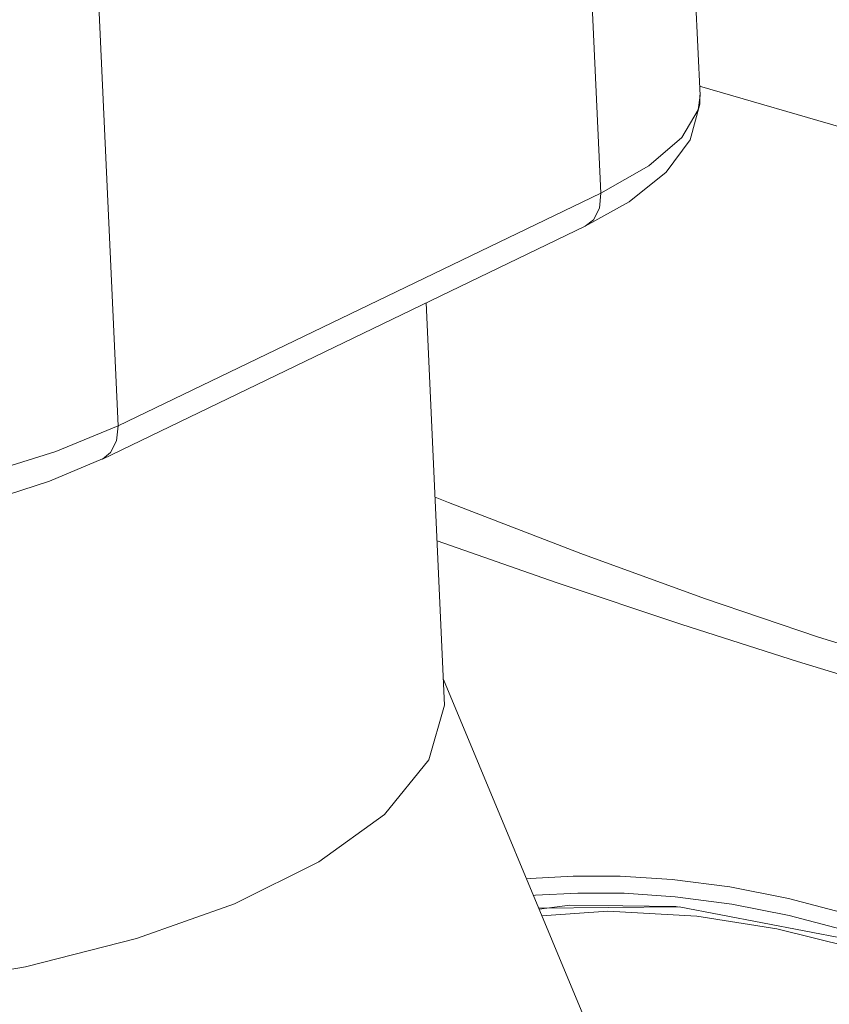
# Model space of a CAD drawing. Header units: millimetres. Extents: x 3925 to 5043, y -86 to 778.
# Tile 138 of 164: x 4784 to 4796, y 486 to 501. Entities that reach past the tile are written whole.
import ezdxf

# ---------------------------------------------------------------- set-up
doc = ezdxf.new("R2010")
doc.units = ezdxf.units.MM
doc.header["$LTSCALE"] = 46.255
for name, color, linetype in [('140-155102-0DXF_CONTINUOUS_LINE', 7, 'CONTINUOUS'), ('H30K-FRONT-CDXF_CONTINUOUS_LINE', 7, 'CONTINUOUS'), ('H30K-TOP-COVDXF_CONTINUOUS_LINE', 7, 'CONTINUOUS'), ('PJ-LENS-FUJIDXF_CONTINUOUS_LINE', 7, 'CONTINUOUS')]:
    doc.layers.add(name, color=color, linetype=linetype)

msp = doc.modelspace()

# ---------------------------------------------------------------- linework, layer by layer
at = {"layer": '140-155102-0DXF_CONTINUOUS_LINE', "color": 7, "linetype": 'Continuous', "lineweight": 0}
msp.add_line((4794.287, 500.1556), (4840.4064, 486.7413), dxfattribs=at)
at = {"layer": 'H30K-FRONT-CDXF_CONTINUOUS_LINE', "color": 7, "linetype": 'Continuous', "lineweight": 0}
msp.add_lwpolyline([(4796.5979, 486.9062), (4795.4784, 487.1865), (4794.2438, 487.3812), (4792.8723, 487.4548), (4791.8588, 487.3846)], dxfattribs=at)
at = {"layer": 'H30K-TOP-COVDXF_CONTINUOUS_LINE', "color": 7, "linetype": 'Continuous', "lineweight": 0}
for p, q in [((4794.3627, 492.2681), (4796.1204, 491.6753)), ((4794.0117, 491.8688), (4795.7946, 491.3016)), ((4796.1204, 491.6753), (4797.7526, 491.1688)), ((4795.7946, 491.3016), (4797.4438, 490.7991)), ((4791.8091, 487.504), (4793.9745, 487.5257)), ((4792.2917, 487.5522), (4791.8154, 487.4889)), ((4793.9745, 487.5257), (4796.5403, 487.0303))]:
    msp.add_line(p, q, dxfattribs=at)
for points in [[(4790.2131, 493.8298), (4790.4196, 493.7477), (4792.4578, 492.9611), (4794.3627, 492.2681)], [(4790.2439, 493.1591), (4792.0763, 492.5149), (4794.0117, 491.8688)], [(4794.7551, 487.8297), (4793.8641, 487.9441), (4793.0643, 487.9945), (4792.338, 487.9961), (4791.6763, 487.9592), (4791.6219, 487.9531)], [(4796.4769, 487.437), (4795.6574, 487.6521), (4794.7551, 487.8297)], [(4796.4688, 487.1828), (4795.6669, 487.3926), (4794.7842, 487.5667), (4793.911, 487.6804), (4793.1253, 487.7321), (4792.4118, 487.7362), (4791.7612, 487.7029), (4791.7277, 487.6993)], [(4793.9466, 487.5255), (4793.9205, 487.5291), (4792.2917, 487.5522)]]:
    msp.add_lwpolyline(points, dxfattribs=at)
at = {"layer": 'PJ-LENS-FUJIDXF_CONTINUOUS_LINE', "color": 7, "linetype": 'Continuous', "lineweight": 0}
for p, q in [((4785.3334, 494.9271), (4784.4013, 515.1789)), ((4792.7684, 498.5096), (4792.3202, 508.2494)), ((4794.2936, 500.0125), (4793.9834, 506.7512)), ((4785.3334, 494.9271), (4792.7684, 498.5096)), ((4785.0919, 494.4163), (4792.5269, 497.9989)), ((4792.5269, 497.9989), (4792.5262, 497.9986)), ((4790.0756, 496.8177), (4790.3555, 490.7361)), ((4784.3726, 494.5312), (4785.3334, 494.9271)), ((4790.3422, 491.0239), (4793.43, 483.6143))]:
    msp.add_line(p, q, dxfattribs=at)
for points in [[(4792.5264, 497.9987), (4793.2047, 498.3769), (4793.7744, 498.833), (4794.1401, 499.3292), (4794.2925, 499.8767), (4794.2934, 500.0151)], [(4792.7684, 498.5096), (4793.5053, 498.9287), (4794.0123, 499.3628), (4794.2658, 499.792), (4794.2936, 500.0125)], [(4792.7684, 498.5096), (4792.7436, 498.2773), (4792.6513, 498.0971), (4792.5269, 497.9989)], [(4785.3334, 494.9271), (4785.3086, 494.695), (4785.2163, 494.5145), (4785.092, 494.4164)], [(4777.1575, 493.6343), (4778.2328, 493.5749), (4779.4864, 493.6013), (4780.8666, 493.7289), (4782.1984, 493.9458), (4783.3361, 494.2104), (4784.3726, 494.5312)], [(4777.5133, 493.1412), (4778.4566, 493.101), (4779.635, 493.1374), (4780.8489, 493.2588), (4782.0556, 493.4596), (4783.2125, 493.7334), (4784.2774, 494.0736), (4785.0922, 494.4165)], [(4774.5056, 486.3135), (4776.358, 486.1062), (4778.4122, 486.0363), (4780.3244, 486.107), (4782.113, 486.291), (4783.9086, 486.6004), (4785.6188, 487.035), (4787.1233, 487.5702), (4788.4258, 488.2163), (4789.4332, 488.946), (4790.119, 489.7864), (4790.3568, 490.6287), (4790.3555, 490.7361)]]:
    msp.add_lwpolyline(points, dxfattribs=at)

doc.saveas('drawing.dxf')
